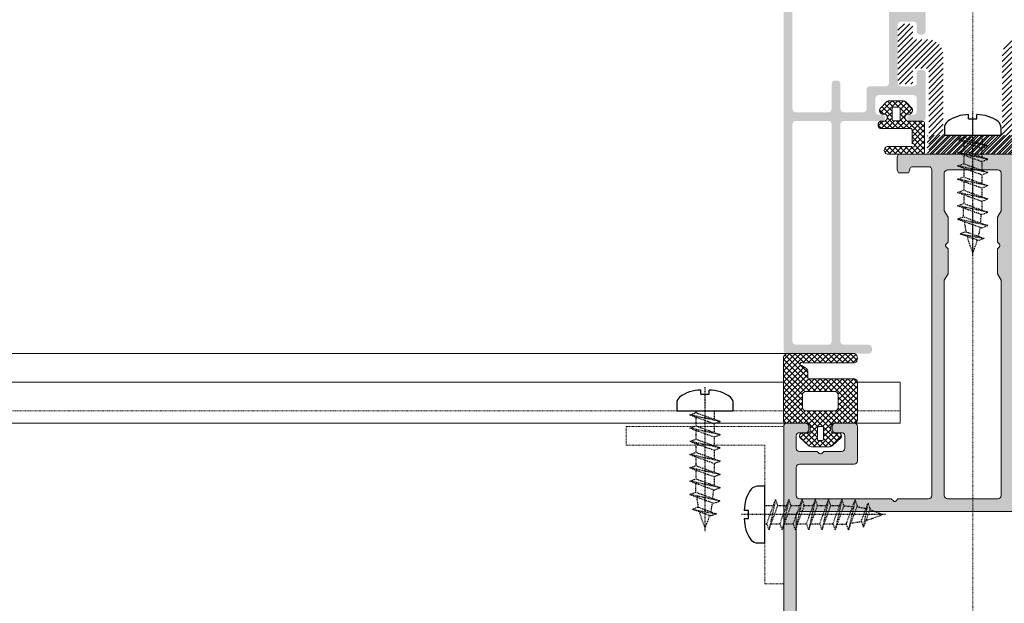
# Model space of a CAD drawing. Header units: millimetres. Extents: x -226731 to 126254, y -16359 to 60195.
# Tile 82 of 256: x -161773 to -161617, y 20845 to 20938. Entities that reach past the tile are written whole.
import ezdxf

# ---------------------------------------------------------------- set-up
doc = ezdxf.new("R2010")
doc.units = ezdxf.units.MM
doc.header["$LTSCALE"] = 0.1
doc.header["$MEASUREMENT"] = 0
doc.linetypes.add('CENTER', pattern=[2, 1.25, -0.25, 0.25, -0.25])
doc.linetypes.add('HIDDEN', pattern=[0.375, 0.25, -0.125])
for name, color, linetype, lineweight in [('01. Aluminium (Main Structure)', 6, 'Continuous', 5), ('0_CCE_ FF_SIDE WALL SPRINKLER', 6, 'Continuous', 0), ('2_Centerline', 1, 'CENTER', 15), ('3_Hatch', 8, 'Continuous', 0), ('SPRINKLER COVERAGE AREA', 1, 'Continuous', 9)]:
    doc.layers.add(name, color=color, linetype=linetype, lineweight=lineweight)
for name, color, linetype in [('CENTER LINE', 8, 'CENTER'), ('FIRE FIGHTING SERVICES', 5, 'Continuous'), ('HARDWARES', 7, 'Continuous')]:
    doc.layers.add(name, color=color, linetype=linetype)

# ---------------------------------------------------------------- blocks, each defined once
blk = doc.blocks.new('*U428')
at = {"layer": '3_Hatch'}
h = blk.add_hatch(color=8, dxfattribs=at)
h.dxf.hatch_style = 1
h.paths.add_polyline_path([(-4.22, 77.48), (-3.91, 77.79), (-3.91, 81.75), (-4.5, 82.78), (-4.5, 116.97), (-4.46, 117.16), (-4.35, 117.32), (-4.21, 117.43), (-4, 117.47), (4, 117.47), (4.19, 117.43), (4.35, 117.32), (4.46, 117.16), (4.52, 116.97), (4.52, 82.78), (3.89, 81.75), (3.89, 77.79), (4.21, 77.48), (4.3, 77.33), (4.3, 77.18), (4.21, 77.04), (3.89, 76.74), (3.89, 72.78), (4.52, 71.75), (4.52, 65.75), (4.46, 65.57), (4.35, 65.41), (4.19, 65.3), (4, 65.26), (-4, 65.26), (-4.21, 65.3), (-4.35, 65.41), (-4.46, 65.57), (-4.5, 65.75), (-4.5, 71.75), (-3.91, 72.78), (-3.91, 76.74), (-4.22, 77.04), (-4.28, 77.18), (-4.28, 77.33)], flags=16)
h.paths.add_polyline_path([(10.04, 65.44), (9.98, 65.26), (9.97, 65.08), (9.86, 64.91), (9.69, 64.8), (9.51, 64.77), (7, 64.77), (6.82, 64.8), (6.64, 64.91), (6.53, 65.08), (6.51, 65.26), (6.51, 116.97), (6.53, 117.16), (6.64, 117.32), (6.82, 117.43), (7, 117.47), (11.89, 117.47), (12.18, 117.78), (12.33, 117.87), (12.47, 117.87), (12.6, 117.78), (12.93, 117.47), (27.5, 117.47), (27.69, 117.43), (27.87, 117.32), (27.96, 117.16), (28, 116.97), (28, 112.48), (27.96, 112.27), (27.87, 112.11), (27.69, 112), (27.5, 111.96), (18.82, 111.96), (18.62, 111.93), (18.45, 111.82), (18.34, 111.65), (18.3, 111.45), (18.3, 105.98), (18.34, 105.78), (18.45, 105.6), (18.62, 105.51), (18.82, 105.47), (21.8, 105.47), (22, 105.51), (22.16, 105.6), (22.27, 105.78), (22.29, 105.98), (22.29, 106.46), (22.27, 106.66), (22.16, 106.81), (22, 106.92), (21.8, 106.97), (20.81, 106.97), (20.61, 107.01), (20.46, 107.12), (20.35, 107.26), (20.3, 107.47), (20.3, 109.46), (20.35, 109.66), (20.46, 109.81), (20.61, 109.92), (20.81, 109.97), (23.64, 109.97), (23.94, 110.28), (24.08, 110.35), (24.23, 110.35), (24.36, 110.28), (24.69, 109.97), (27.5, 109.97), (27.69, 109.92), (27.87, 109.81), (27.96, 109.66), (28, 109.46), (28, 107.47), (27.96, 107.26), (27.87, 107.12), (27.69, 107.01), (27.5, 106.97), (26.52, 106.97), (26.31, 106.92), (26.17, 106.81), (26.06, 106.66), (26, 106.46), (26, 105.98), (26.06, 105.78), (26.17, 105.6), (26.31, 105.51), (26.52, 105.47), (29.51, 105.47), (29.7, 105.51), (29.86, 105.6), (29.97, 105.78), (29.99, 105.98), (29.97, 200.47), (29.86, 200.65), (29.78, 200.7), (29.7, 200.76), (29.61, 200.77), (29.51, 200.78), (-29.51, 200.78), (-29.71, 200.76), (-29.86, 200.65), (-29.97, 200.47), (-30.01, 200.3), (-30.01, 105.98), (-29.97, 105.78), (-29.86, 105.6), (-29.71, 105.51), (-29.51, 105.47), (-26.5, 105.47), (-26.31, 105.51), (-26.15, 105.6), (-26.04, 105.78), (-26, 105.98), (-26, 106.46), (-26.04, 106.66), (-26.15, 106.81), (-26.31, 106.92), (-26.5, 106.97), (-27.52, 106.97), (-27.69, 107.01), (-27.87, 107.12), (-27.98, 107.26), (-28.01, 107.47), (-28.01, 109.46), (-27.98, 109.66), (-27.87, 109.81), (-27.69, 109.92), (-27.52, 109.97), (-24.69, 109.97), (-24.37, 110.28), (-24.25, 110.35), (-24.06, 110.35), (-23.94, 110.28), (-23.63, 109.97), (-20.81, 109.97), (-20.61, 109.92), (-20.44, 109.81), (-20.33, 109.66), (-20.3, 109.46), (-20.3, 107.47), (-20.33, 107.26), (-20.44, 107.12), (-20.61, 107.01), (-20.81, 106.97), (-21.82, 106.97), (-22.02, 106.92), (-22.16, 106.81), (-22.27, 106.66), (-22.31, 106.46), (-22.31, 105.98), (-22.27, 105.78), (-22.16, 105.6), (-22.02, 105.51), (-21.82, 105.47), (-18.8, 105.47), (-18.61, 105.51), (-18.45, 105.6), (-18.34, 105.78), (-18.3, 105.98), (-18.3, 111.45), (-18.34, 111.65), (-18.45, 111.82), (-18.61, 111.93), (-18.8, 111.96), (-27.52, 111.96), (-27.69, 112), (-27.87, 112.11), (-27.98, 112.27), (-28.01, 112.48), (-28.01, 116.97), (-27.98, 117.16), (-27.87, 117.32), (-27.69, 117.43), (-27.52, 117.47), (-12.93, 117.47), (-12.62, 117.78), (-12.49, 117.87), (-12.34, 117.87), (-12.18, 117.78), (-11.87, 117.47), (-7, 117.47), (-6.8, 117.43), (-6.66, 117.32), (-6.55, 117.16), (-6.51, 116.97), (-6.51, 65.26), (-6.55, 65.08), (-6.66, 64.91), (-6.8, 64.8), (-7, 64.77), (-9.51, 64.77), (-9.71, 64.8), (-9.86, 64.91), (-9.97, 65.08), (-10, 65.26), (-10.04, 65.44), (-10.15, 65.63), (-10.31, 65.74), (-10.5, 65.75), (-11.5, 65.75), (-11.7, 65.74), (-11.85, 65.63), (-11.96, 65.44), (-12.01, 65.26), (-12.01, 63.25), (-11.96, 63.07), (-11.85, 62.9), (-11.7, 62.79), (-11.5, 62.77), (-0.53, 62.77), (-0.2, 63.07), (-0.07, 63.14), (0.07, 63.14), (0.22, 63.07), (0.51, 62.77), (11.5, 62.77), (11.69, 62.79), (11.85, 62.9), (11.96, 63.07), (12.01, 63.25), (12.01, 65.26), (11.96, 65.44), (11.85, 65.63), (11.69, 65.74), (11.5, 65.75), (10.5, 65.75), (10.3, 65.74), (10.15, 65.63)])
h.paths.add_polyline_path([(28, 197.28), (27.96, 197.47), (27.87, 197.65), (27.69, 197.76), (27.5, 197.8), (-27.52, 197.8), (-27.69, 197.76), (-27.87, 197.65), (-27.98, 197.47), (-28.01, 197.28), (-28.01, 119.97), (-27.98, 119.77), (-27.87, 119.63), (-27.69, 119.52), (-27.52, 119.46), (27.5, 119.46), (27.69, 119.52), (27.87, 119.63), (27.96, 119.77), (28, 119.97)], flags=16)
h = blk.add_hatch(color=8, dxfattribs=at)
h.dxf.hatch_style = 1
h.paths.add_polyline_path([(28.61, 92.53), (28.61, 57.99), (28.57, 57.83), (28.46, 57.65), (28.28, 57.54), (28.1, 57.52), (22.9, 57.52), (22.7, 57.54), (22.54, 57.65), (22.44, 57.83), (22.41, 57.99), (22.41, 92.53), (22.44, 92.71), (22.54, 92.87), (22.7, 92.98), (22.9, 93.02), (28.1, 93.02), (28.28, 92.98), (28.46, 92.87), (28.57, 92.71)], flags=16)
h.paths.add_polyline_path([(22.41, 37.89), (22.35, 38.09), (22.24, 38.26), (22.1, 38.37), (21.9, 38.4), (21.49, 38.4), (21.31, 38.37), (21.15, 38.26), (21.04, 38.09), (21, 37.89), (21, 33.9), (20.95, 33.7), (20.84, 33.54), (20.69, 33.43), (20.49, 33.41), (13.79, 33.41), (13.61, 33.43), (13.45, 33.54), (13.34, 33.7), (13.3, 33.9), (13.3, 51.5), (13.34, 51.7), (13.45, 51.85), (13.61, 51.96), (13.79, 52.01), (16.35, 52.01), (16.54, 52.05), (16.7, 52.16), (16.81, 52.32), (16.85, 52.5), (16.85, 55.6), (16.87, 55.8), (16.98, 55.96), (17.16, 56.07), (17.36, 56.11), (20.49, 56.11), (20.69, 56.07), (20.84, 55.96), (20.95, 55.8), (21, 55.6), (21, 51.61), (21.04, 51.41), (21.15, 51.26), (21.31, 51.15), (21.49, 51.12), (21.9, 51.12), (22.1, 51.15), (22.24, 51.26), (22.35, 51.41), (22.41, 51.61), (22.41, 55.6), (22.44, 55.8), (22.54, 55.96), (22.7, 56.07), (22.9, 56.11), (28.1, 56.11), (28.28, 56.07), (28.46, 55.96), (28.57, 55.8), (28.61, 55.6), (28.61, 33.9), (28.57, 33.7), (28.46, 33.54), (28.28, 33.43), (28.1, 33.41), (22.9, 33.41), (22.7, 33.43), (22.54, 33.54), (22.44, 33.7), (22.41, 33.9)], flags=16)
h.paths.add_polyline_path([(12.2, 36.54), (11.89, 36.23), (11.89, 33.9), (11.85, 33.7), (11.74, 33.54), (11.58, 33.43), (11.38, 33.41), (9, 33.41), (8.8, 33.43), (8.65, 33.54), (8.54, 33.7), (8.49, 33.9), (8.49, 34.51), (8.45, 34.69), (8.34, 34.85), (8.18, 34.96), (8, 35), (7.79, 34.96), (7.63, 34.85), (7.52, 34.69), (7.48, 34.51), (7.48, 32.49), (7.52, 32.31), (7.63, 32.15), (7.79, 32.04), (8, 32), (28.5, 32), (28.7, 31.95), (28.85, 31.84), (28.96, 31.69), (29.01, 31.49), (29.01, 30.48), (29.05, 30.3), (29.14, 30.13), (29.3, 30.02), (29.51, 30.01), (29.69, 30.02), (29.85, 30.13), (29.96, 30.3), (30, 30.48), (30, 93.92), (29.96, 94.12), (29.85, 94.28), (29.69, 94.39), (29.51, 94.41), (16.5, 94.41), (16.3, 94.39), (16.15, 94.28), (16.04, 94.12), (15.99, 93.92), (15.99, 93.52), (16.04, 93.35), (16.15, 93.17), (16.3, 93.06), (16.5, 93.02), (20.49, 93.02), (20.69, 92.98), (20.84, 92.87), (20.95, 92.71), (21, 92.53), (21, 57.99), (20.95, 57.83), (20.84, 57.65), (20.69, 57.54), (20.49, 57.52), (14.42, 57.52), (14.25, 57.48), (14.16, 57.43), (14.07, 57.37), (14.01, 57.3), (13.96, 57.22), (13.94, 57.13), (13.92, 57.06), (13.92, 56.97), (13.94, 56.88), (13.96, 56.79), (14.01, 56.71), (14.07, 56.64), (14.16, 56.58), (14.25, 56.55), (14.36, 56.51), (14.95, 56.51), (15.15, 56.46), (15.29, 56.35), (15.4, 56.2), (15.44, 56), (15.44, 53.91), (15.4, 53.71), (15.29, 53.55), (15.15, 53.44), (14.95, 53.4), (9.38, 53.4), (9.2, 53.44), (9.04, 53.55), (8.93, 53.71), (8.89, 53.91), (8.89, 56), (8.93, 56.2), (9.04, 56.35), (9.2, 56.46), (9.38, 56.51), (9.92, 56.51), (10.12, 56.55), (10.26, 56.66), (10.37, 56.8), (10.43, 57.01), (10.37, 57.21), (10.26, 57.35), (10.12, 57.46), (9.92, 57.52), (8, 57.52), (7.79, 57.46), (7.63, 57.35), (7.52, 57.21), (7.48, 57.01), (7.48, 49.91), (7.52, 49.71), (7.63, 49.54), (7.79, 49.43), (8, 49.4), (8.38, 49.4), (8.58, 49.43), (8.76, 49.54), (8.84, 49.71), (8.89, 49.91), (8.89, 51.5), (8.93, 51.7), (9.04, 51.85), (9.2, 51.96), (9.38, 52.01), (11.38, 52.01), (11.58, 51.96), (11.74, 51.85), (11.85, 51.7), (11.89, 51.5), (11.89, 42.24), (11.85, 42.06), (11.74, 41.9), (11.58, 41.79), (11.38, 41.73), (9.38, 41.73), (9.2, 41.79), (9.04, 41.9), (8.93, 42.06), (8.89, 42.24), (8.89, 43.3), (8.84, 43.49), (8.76, 43.65), (8.58, 43.76), (8.38, 43.8), (8, 43.8), (7.79, 43.76), (7.63, 43.65), (7.52, 43.49), (7.48, 43.3), (7.48, 38.99), (7.5, 38.86), (7.54, 38.77), (7.59, 38.69), (7.65, 38.64), (7.7, 38.59), (7.78, 38.55), (7.85, 38.51), (7.92, 38.49), (8, 38.49), (8.09, 38.49), (8.16, 38.53), (8.23, 38.57), (8.31, 38.6), (8.36, 38.68), (8.42, 38.75), (8.49, 38.99), (8.49, 39.59), (8.54, 39.79), (8.65, 39.96), (8.8, 40.07), (9, 40.09), (11.38, 40.09), (11.58, 40.07), (11.74, 39.96), (11.85, 39.79), (11.89, 39.59), (11.89, 37.27), (12.2, 36.96), (12.29, 36.83), (12.29, 36.66)])
h = blk.add_hatch(dxfattribs=at)
h.set_pattern_fill('ANSI31', color=8, scale=5)
h.set_pattern_definition([(45, (-26191.7542, -15010.3187), (-0.441941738, 0.441941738), [])])
h.paths.add_polyline_path([(-9.5, 44.17), (-9.48, 44.32), (-9.39, 44.47), (-9.26, 44.54), (-9.11, 44.58), (-7.19, 44.58), (-7.06, 44.58), (-6.81, 44.59), (-6.57, 44.65), (-6.33, 44.72), (-6.11, 44.81), (-5.89, 44.92), (-5.69, 45.07), (-5.51, 45.22), (-5.34, 45.38), (-5.2, 45.58), (-5.05, 45.76), (-4.94, 45.98), (-4.85, 46.2), (-4.78, 46.44), (-4.72, 46.68), (-4.7, 46.94), (-4.69, 47.06), (-4.69, 59.37), (-4.67, 59.54), (-4.58, 59.66), (-4.45, 59.76), (-4.3, 59.77), (6.87, 59.77), (7.02, 59.81), (7.15, 59.9), (7.22, 60.03), (7.26, 60.19), (7.26, 62.39), (7.22, 62.53), (7.15, 62.66), (7.02, 62.75), (6.87, 62.77), (-6.61, 62.77), (-6.75, 62.75), (-6.88, 62.66), (-6.97, 62.53), (-6.99, 62.39), (-6.99, 49.57), (-7.03, 49.42), (-7.1, 49.28), (-7.25, 49.2), (-7.39, 49.17), (-9.11, 49.17), (-9.26, 49.2), (-9.39, 49.28), (-9.48, 49.42), (-9.5, 49.57), (-9.5, 51.29), (-9.51, 51.43), (-9.6, 51.56), (-9.73, 51.65), (-9.9, 51.67), (-11.49, 51.67), (-11.65, 51.65), (-11.78, 51.56), (-11.87, 51.43), (-11.89, 51.29), (-11.89, 42.45), (-11.87, 42.31), (-11.78, 42.2), (-11.65, 42.11), (-11.49, 42.07), (-9.9, 42.07), (-9.73, 42.11), (-9.6, 42.2), (-9.51, 42.31), (-9.5, 42.45)])
h = blk.add_hatch(dxfattribs=at)
h.set_pattern_fill('ANSI31', color=8, scale=5)
h.set_pattern_definition([(45, (-26191.7542, -14950.54475), (-0.441941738, 0.441941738), [])])
h.paths.add_polyline_path([(9.48, 44.32), (9.5, 44.17), (9.5, 42.45), (9.51, 42.31), (9.6, 42.2), (9.73, 42.11), (9.9, 42.07), (11.49, 42.07), (11.65, 42.11), (11.78, 42.2), (11.87, 42.31), (11.89, 42.45), (11.89, 51.29), (11.87, 51.43), (11.78, 51.56), (11.65, 51.65), (11.49, 51.67), (9.9, 51.67), (9.73, 51.65), (9.6, 51.56), (9.51, 51.43), (9.5, 51.29), (9.5, 49.57), (9.48, 49.42), (9.39, 49.28), (9.26, 49.2), (9.11, 49.17), (7.39, 49.17), (7.25, 49.2), (7.1, 49.28), (7.03, 49.42), (6.99, 49.57), (6.99, 62.39), (6.97, 62.53), (6.88, 62.66), (6.75, 62.75), (6.61, 62.77), (-6.87, 62.77), (-7.02, 62.75), (-7.15, 62.66), (-7.22, 62.53), (-7.26, 62.39), (-7.26, 60.19), (-7.22, 60.03), (-7.15, 59.9), (-7.02, 59.81), (-6.87, 59.77), (4.3, 59.77), (4.45, 59.76), (4.58, 59.66), (4.67, 59.54), (4.69, 59.37), (4.69, 47.06), (4.7, 46.94), (4.72, 46.68), (4.78, 46.44), (4.85, 46.2), (4.94, 45.98), (5.05, 45.76), (5.2, 45.58), (5.34, 45.38), (5.51, 45.22), (5.69, 45.07), (5.89, 44.92), (6.11, 44.81), (6.33, 44.72), (6.57, 44.65), (6.81, 44.59), (7.06, 44.58), (7.19, 44.58), (9.11, 44.58), (9.26, 44.54), (9.39, 44.47)])
at = {"layer": '01. Aluminium (Main Structure)', "color": 8, "linetype": 'ByBlock'}
for p, q in [((29.99, 200.3), (29.99, 105.98)), ((28, 197.28), (28, 119.97)), ((27.5, 119.46), (-27.52, 119.46)), ((27.69, 119.52), (27.5, 119.46)), ((27.87, 119.63), (27.69, 119.52)), ((27.96, 119.77), (27.87, 119.63)), ((28, 119.97), (27.96, 119.77)), ((-4.46, 117.16), (-4.35, 117.32)), ((-4.35, 117.32), (-4.21, 117.43)), ((-4.21, 117.43), (-4, 117.47)), ((-4, 117.47), (4, 117.47)), ((4, 117.47), (4.19, 117.43)), ((4.19, 117.43), (4.35, 117.32)), ((4.35, 117.32), (4.46, 117.16)), ((6.53, 117.16), (6.64, 117.32)), ((6.64, 117.32), (6.82, 117.43)), ((6.82, 117.43), (7, 117.47)), ((7, 117.47), (11.89, 117.47)), ((11.89, 117.47), (12.18, 117.78)), ((12.18, 117.78), (12.33, 117.87)), ((12.33, 117.87), (12.47, 117.87)), ((12.47, 117.87), (12.6, 117.78)), ((12.6, 117.78), (12.93, 117.47)), ((12.93, 117.47), (27.5, 117.47)), ((27.5, 117.47), (27.69, 117.43)), ((27.69, 117.43), (27.87, 117.32)), ((27.87, 117.32), (27.96, 117.16)), ((-4.5, 116.97), (-4.46, 117.16)), ((-4.5, 82.78), (-4.5, 116.97)), ((4.46, 117.16), (4.52, 116.97)), ((4.52, 116.97), (4.52, 82.78)), ((6.51, 116.97), (6.53, 117.16)), ((6.51, 65.26), (6.51, 116.97)), ((27.96, 117.16), (28, 116.97)), ((28, 116.97), (28, 112.48)), ((18.3, 111.45), (18.34, 111.65)), ((18.3, 111.45), (18.3, 105.98)), ((18.34, 111.65), (18.45, 111.82)), ((18.45, 111.82), (18.62, 111.93)), ((18.62, 111.93), (18.82, 111.96)), ((27.5, 111.96), (18.82, 111.96)), ((27.69, 112), (27.5, 111.96)), ((27.87, 112.11), (27.69, 112)), ((27.96, 112.27), (27.87, 112.11)), ((28, 112.48), (27.96, 112.27)), ((20.3, 109.46), (20.35, 109.66)), ((20.3, 107.47), (20.3, 109.46)), ((20.35, 109.66), (20.46, 109.81)), ((20.46, 109.81), (20.61, 109.92)), ((20.61, 109.92), (20.81, 109.97)), ((20.81, 109.97), (23.64, 109.97)), ((23.64, 109.97), (23.94, 110.28)), ((23.94, 110.28), (24.08, 110.35)), ((24.08, 110.35), (24.23, 110.35)), ((24.23, 110.35), (24.36, 110.28)), ((24.36, 110.28), (24.69, 109.97)), ((24.69, 109.97), (27.5, 109.97)), ((27.5, 109.97), (27.69, 109.92)), ((27.69, 109.92), (27.87, 109.81)), ((27.87, 109.81), (27.96, 109.66)), ((27.96, 109.66), (28, 109.46)), ((28, 109.46), (28, 107.47)), ((20.35, 107.26), (20.3, 107.47)), ((20.46, 107.12), (20.35, 107.26)), ((20.61, 107.01), (20.46, 107.12)), ((20.81, 106.97), (20.61, 107.01)), ((21.8, 106.97), (20.81, 106.97)), ((21.8, 106.97), (22, 106.92)), ((22, 106.92), (22.16, 106.81)), ((22.16, 106.81), (22.27, 106.66)), ((22.27, 106.66), (22.29, 106.46)), ((22.29, 106.46), (22.29, 105.98)), ((26, 106.46), (26.06, 106.66)), ((26, 106.46), (26, 105.98)), ((26.06, 106.66), (26.17, 106.81)), ((26.17, 106.81), (26.31, 106.92)), ((26.31, 106.92), (26.52, 106.97)), ((27.5, 106.97), (26.52, 106.97)), ((27.69, 107.01), (27.5, 106.97)), ((27.87, 107.12), (27.69, 107.01)), ((27.96, 107.26), (27.87, 107.12)), ((28, 107.47), (27.96, 107.26)), ((18.34, 105.78), (18.3, 105.98)), ((18.45, 105.6), (18.34, 105.78)), ((18.62, 105.51), (18.45, 105.6)), ((18.82, 105.47), (18.62, 105.51)), ((18.82, 105.47), (21.8, 105.47)), ((22, 105.51), (21.8, 105.47)), ((22.16, 105.6), (22, 105.51)), ((22.27, 105.78), (22.16, 105.6)), ((22.29, 105.98), (22.27, 105.78)), ((26.06, 105.78), (26, 105.98)), ((26.17, 105.6), (26.06, 105.78)), ((26.31, 105.51), (26.17, 105.6)), ((26.52, 105.47), (26.31, 105.51)), ((26.52, 105.47), (29.51, 105.47)), ((29.7, 105.51), (29.51, 105.47)), ((29.86, 105.6), (29.7, 105.51)), ((29.97, 105.78), (29.86, 105.6)), ((29.99, 105.98), (29.97, 105.78)), ((-3.91, 81.75), (-4.5, 82.78)), ((-3.91, 77.79), (-3.91, 81.75)), ((4.52, 82.78), (3.89, 81.75)), ((3.89, 81.75), (3.89, 77.79)), ((-4.28, 77.33), (-4.22, 77.48)), ((-4.28, 77.18), (-4.28, 77.33)), ((-4.22, 77.04), (-4.28, 77.18)), ((-4.22, 77.48), (-3.91, 77.79)), ((-3.91, 76.74), (-4.22, 77.04)), ((-3.91, 72.78), (-3.91, 76.74)), ((3.89, 77.79), (4.21, 77.48)), ((4.21, 77.04), (3.89, 76.74)), ((3.89, 76.74), (3.89, 72.78)), ((4.21, 77.48), (4.3, 77.33)), ((4.3, 77.18), (4.21, 77.04)), ((4.3, 77.33), (4.3, 77.18)), ((-4.5, 71.75), (-3.91, 72.78)), ((3.89, 72.78), (4.52, 71.75)), ((-4.5, 65.75), (-4.5, 71.75)), ((4.52, 71.75), (4.52, 65.75)), ((-4.46, 65.57), (-4.5, 65.75)), ((4.52, 65.75), (4.46, 65.57)), ((10.04, 65.44), (10.15, 65.63)), ((10.15, 65.63), (10.3, 65.74)), ((10.3, 65.74), (10.5, 65.75)), ((10.5, 65.75), (11.5, 65.75)), ((11.5, 65.75), (11.69, 65.74)), ((11.69, 65.74), (11.85, 65.63)), ((11.85, 65.63), (11.96, 65.44)), ((-4.35, 65.41), (-4.46, 65.57)), ((-4.21, 65.3), (-4.35, 65.41)), ((-4, 65.26), (-4.21, 65.3)), ((4, 65.26), (-4, 65.26)), ((4.19, 65.3), (4, 65.26)), ((4.35, 65.41), (4.19, 65.3)), ((4.46, 65.57), (4.35, 65.41)), ((6.53, 65.08), (6.51, 65.26)), ((6.64, 64.91), (6.53, 65.08)), ((6.82, 64.8), (6.64, 64.91)), ((7, 64.77), (6.82, 64.8)), ((9.51, 64.77), (7, 64.77)), ((9.69, 64.8), (9.51, 64.77)), ((9.86, 64.91), (9.69, 64.8)), ((9.97, 65.08), (9.86, 64.91)), ((9.98, 65.26), (9.97, 65.08)), ((9.98, 65.26), (10.04, 65.44)), ((11.96, 65.44), (12.01, 65.26)), ((12.01, 65.26), (12.01, 63.25)), ((-11.5, 62.77), (-0.53, 62.77)), ((-0.53, 62.77), (-0.2, 63.07)), ((-0.2, 63.07), (-0.07, 63.14)), ((-0.07, 63.14), (0.07, 63.14)), ((0.07, 63.14), (0.22, 63.07)), ((0.22, 63.07), (0.51, 62.77)), ((0.51, 62.77), (11.5, 62.77)), ((11.69, 62.79), (11.5, 62.77)), ((11.85, 62.9), (11.69, 62.79)), ((11.96, 63.07), (11.85, 62.9)), ((12.01, 63.25), (11.96, 63.07))]:
    blk.add_line(p, q, dxfattribs=at)
at = {"layer": '2_Centerline', "color": 8, "ltscale": 0.25}
blk.add_line((0, 230.78), (0, 0), dxfattribs=at)
at = {"layer": '3_Hatch', "color": 8, "linetype": 'HIDDEN', "ltscale": 5}
for p, q in [((29.99, 130.97), (32.99, 130.97)), ((29.99, 105.97), (29.99, 130.97)), ((32.99, 108.97), (32.99, 130.97)), ((54.99, 108.97), (32.99, 108.97)), ((54.99, 105.97), (54.99, 108.97)), ((54.99, 105.97), (29.99, 105.97)), ((11.51, 103.48), (18.29, 103.48)), ((21.74, 103.48), (26.63, 103.48))]:
    blk.add_line(p, q, dxfattribs=at)
at = {"layer": '3_Hatch', "color": 8, "linetype": 'Continuous'}
for p, q in [((20.83, 107.43), (22.59, 109.19)), ((21.85, 107.02), (21, 107.88)), ((21.28, 106.99), (23.49, 109.2)), ((26.26, 103.49), (21.46, 108.3)), ((23.66, 106.98), (21.92, 108.72)), ((22.18, 107.01), (24.37, 109.2)), ((22.2, 103.49), (26.93, 108.23)), ((23.66, 107.87), (22.4, 109.13)), ((24.21, 108.2), (23.2, 109.2)), ((26.27, 107.02), (24.09, 109.2)), ((24.25, 108.2), (25.26, 109.2)), ((24.66, 107.72), (26.01, 109.07)), ((24.66, 106.84), (26.47, 108.65)), ((27.15, 107.03), (24.97, 109.2)), ((27.49, 107.57), (25.95, 109.11)), ((18.29, 101.35), (23.66, 106.72)), ((22.5, 106.44), (23.66, 107.6)), ((25.38, 103.49), (22.5, 106.38)), ((25.8, 106.61), (24.66, 107.75)), ((30.03, 101.5), (24.66, 106.87)), ((26.61, 107.02), (27.39, 107.8)), ((18.29, 100.47), (23.83, 106.01)), ((18.29, 104.89), (18.87, 105.47)), ((18.29, 104), (19.76, 105.47)), ((18.29, 103.12), (20.64, 105.47)), ((18.29, 102.23), (21.52, 105.47)), ((21.35, 102.22), (18.35, 105.22)), ((21.36, 103.1), (18.98, 105.47)), ((21.84, 103.49), (19.86, 105.47)), ((22.73, 103.49), (20.75, 105.47)), ((23.61, 103.49), (21.63, 105.47)), ((24.5, 103.49), (22.36, 105.63)), ((23.08, 103.49), (25.82, 106.23)), ((23.96, 103.49), (26.03, 105.56)), ((30.03, 100.61), (24.59, 106.05)), ((24.85, 103.49), (26.83, 105.47)), ((25.73, 103.49), (27.71, 105.47)), ((26.61, 103.49), (28.59, 105.47)), ((30.03, 102.38), (26.94, 105.47)), ((27.02, 103.02), (29.48, 105.47)), ((27.03, 102.14), (30.03, 105.14)), ((30.03, 103.27), (27.82, 105.47)), ((30.03, 104.15), (28.7, 105.47)), ((30.03, 105.03), (29.59, 105.47)), ((21.35, 101.34), (18.29, 104.4)), ((23.36, 98.45), (18.29, 103.52)), ((25.1, 98.45), (30.03, 103.37)), ((27.03, 101.25), (30.03, 104.25)), ((18.29, 99.58), (21.35, 102.64)), ((22.47, 98.45), (18.29, 102.63)), ((21.59, 98.45), (18.29, 101.75)), ((18.33, 98.74), (21.35, 101.76)), ((25.99, 98.44), (30.03, 102.48)), ((26.17, 97.74), (30.03, 101.6)), ((30.03, 99.73), (27.03, 102.73)), ((30.03, 98.85), (27.03, 101.85)), ((20.7, 98.45), (18.29, 100.86)), ((18.92, 98.45), (21.35, 100.88)), ((19.8, 98.45), (21.79, 100.44)), ((20.68, 98.45), (22.67, 100.44)), ((21.57, 98.45), (23.56, 100.44)), ((24.24, 98.45), (22.25, 100.44)), ((22.45, 98.45), (24.44, 100.44)), ((25.12, 98.45), (23.13, 100.44)), ((23.34, 98.45), (25.33, 100.44)), ((26.01, 98.44), (24.02, 100.44)), ((24.22, 98.45), (26.21, 100.44)), ((30.03, 95.31), (24.9, 100.44)), ((30.03, 96.2), (25.79, 100.44)), ((26.26, 96.95), (30.03, 100.72)), ((30.03, 97.08), (26.65, 100.45)), ((30.03, 97.96), (27.03, 100.96)), ((19.82, 98.45), (18.29, 99.98)), ((18.94, 98.45), (18.29, 99.1)), ((26.77, 96.58), (30.03, 99.83)), ((27.34, 96.26), (30.03, 98.95)), ((29.83, 94.62), (26.17, 98.29)), ((27.26, 96.31), (26.17, 97.4)), ((26.37, 94.41), (30.03, 98.06)), ((27.26, 94.41), (30.03, 97.18)), ((18.29, 95.16), (19.03, 95.91)), ((19.43, 94.41), (18.35, 95.49)), ((18.55, 94.55), (19.92, 95.91)), ((20.32, 94.41), (18.82, 95.91)), ((19.3, 94.41), (20.8, 95.91)), ((21.2, 94.41), (19.7, 95.91)), ((20.19, 94.41), (21.69, 95.91)), ((22.09, 94.41), (20.59, 95.91)), ((21.07, 94.41), (22.57, 95.91)), ((22.97, 94.41), (21.47, 95.91)), ((21.95, 94.41), (23.45, 95.91)), ((23.85, 94.41), (22.35, 95.91)), ((22.84, 94.41), (24.34, 95.91)), ((24.74, 94.41), (23.24, 95.91)), ((23.72, 94.41), (25.22, 95.91)), ((25.62, 94.41), (24.12, 95.91)), ((24.61, 94.41), (26.11, 95.91)), ((26.51, 94.41), (25.01, 95.91)), ((25.49, 94.41), (26.98, 95.91)), ((27.39, 94.41), (25.89, 95.91)), ((28.27, 94.41), (26.77, 95.91)), ((29.16, 94.41), (27.4, 96.17)), ((28.14, 94.41), (30.03, 96.3)), ((29.02, 94.41), (30.03, 95.41)), ((7.64, 61.53), (8.88, 62.77)), ((7.64, 60.65), (9.76, 62.77)), ((7.67, 62.45), (7.96, 62.74)), ((9.24, 61.3), (7.85, 62.68)), ((9.85, 61.57), (8.65, 62.77)), ((10.73, 61.57), (9.53, 62.77)), ((9.55, 61.68), (10.64, 62.77)), ((10.33, 61.57), (11.53, 62.77)), ((11.61, 61.57), (10.41, 62.77)), ((11.21, 61.57), (12.41, 62.77)), ((12.5, 61.57), (11.3, 62.77)), ((12.1, 61.57), (13.3, 62.77)), ((13.38, 61.57), (12.18, 62.77)), ((12.98, 61.57), (13.94, 62.53)), ((13.97, 61.87), (13.07, 62.77)), ((9.64, 60.01), (7.64, 62.01)), ((7.64, 59.77), (9.23, 61.35)), ((9.64, 59.13), (7.64, 61.13)), ((9.64, 60.9), (9.41, 61.12)), ((7.64, 58.88), (9.64, 60.88)), ((10.37, 57.52), (7.64, 60.25)), ((7.64, 58), (9.64, 60)), ((9.48, 57.52), (7.64, 59.36)), ((8.6, 57.52), (7.64, 58.48)), ((8.04, 57.52), (9.64, 59.12)), ((8.92, 57.52), (10.12, 58.72)), ((9.61, 55.55), (12.78, 58.72)), ((9.81, 57.52), (11.01, 58.72)), ((11.51, 57.26), (10.05, 58.72)), ((10.56, 57.39), (11.89, 58.72)), ((12.17, 57.48), (10.94, 58.72)), ((13.55, 56.98), (11.82, 58.72)), ((12.42, 57.48), (13.66, 58.72)), ((13.92, 57.5), (12.7, 58.72)), ((12.81, 56.99), (14.54, 58.72)), ((14.73, 57.58), (13.59, 58.72)), ((14.23, 57.52), (14.99, 58.28)), ((15.01, 58.17), (14.47, 58.72)), ((11.83, 54.29), (9.8, 56.32)), ((10.04, 55.09), (11.51, 56.57)), ((11.51, 55.49), (10.52, 56.48)), ((11.51, 56.37), (10.72, 57.16)), ((11.88, 54.29), (14.01, 56.42)), ((12.81, 56.1), (13.56, 56.85)), ((14.42, 55.23), (12.81, 56.84)), ((14.79, 55.75), (14.12, 56.42)), ((10.91, 54.32), (9.55, 55.68)), ((10.47, 54.64), (11.51, 55.69)), ((11.01, 54.3), (12, 55.29)), ((12.71, 54.29), (11.71, 55.29)), ((13.53, 54.36), (12.6, 55.29)), ((12.77, 54.29), (14.66, 56.18)), ((13.99, 54.78), (12.81, 55.96))]:
    blk.add_line(p, q, dxfattribs=at)
at = {"layer": '3_Hatch', "color": 8}
for p, q in [((20.86, 107.75), (22.29, 109.07)), ((22.74, 109.2), (25.57, 109.2)), ((23.66, 108), (23.66, 106.2)), ((24.46, 108.2), (23.86, 108.2)), ((24.66, 106.2), (24.66, 108)), ((26.02, 109.07), (27.45, 107.75)), ((22.07, 107.02), (21.57, 107.02)), ((22.5, 105.95), (22.5, 106.5)), ((25.82, 106.5), (25.82, 105.95)), ((26.74, 107.02), (26.24, 107.02)), ((11.51, 105.47), (19.87, 105.47)), ((11.51, 105.47), (11.51, 98.97)), ((18.29, 98.95), (18.29, 104.97)), ((18.79, 105.47), (22.09, 105.47)), ((23.86, 106), (24.46, 106)), ((26.22, 105.47), (29.79, 105.47)), ((28.4, 105.47), (100, 105.47)), ((30.03, 105.22), (30.03, 94.94)), ((26.53, 103.49), (21.85, 103.49)), ((21.35, 102.99), (21.35, 100.94)), ((27.03, 100.94), (27.03, 102.99)), ((21.85, 100.44), (26.53, 100.44)), ((11.51, 98.97), (18.29, 98.97)), ((25.97, 98.45), (18.79, 98.45)), ((30.03, 98.97), (100, 98.97)), ((26.17, 97.23), (26.17, 98.25)), ((18.75, 95.91), (26.98, 95.91)), ((27.17, 96.32), (26.4, 96.81)), ((29.46, 94.41), (18.75, 94.41)), ((29.51, 94.41), (100, 94.41)), ((8.14, 62.77), (13.59, 62.77)), ((7.64, 57.8), (7.64, 62.27)), ((9.64, 61), (9.64, 58.87)), ((13.59, 61.57), (9.73, 61.57)), ((9.75, 58.72), (14.62, 58.72)), ((10.37, 57.52), (8.02, 57.52)), ((9.97, 56.42), (10.35, 56.42)), ((11.51, 57.28), (11.51, 55.49)), ((12.61, 57.48), (11.71, 57.48)), ((12.81, 55.49), (12.81, 57.28)), ((14.62, 57.52), (13.95, 57.52)), ((13.98, 56.42), (14.36, 56.42)), ((10.57, 54.52), (9.62, 55.54)), ((11.71, 55.29), (12.61, 55.29)), ((14.7, 55.54), (13.66, 54.43)), ((13.21, 54.29), (11.14, 54.29))]:
    blk.add_line(p, q, dxfattribs=at)
at = {"layer": '3_Hatch', "color": 8, "linetype": 'HIDDEN'}
blk.add_line((30.03, 103.48), (100, 103.48), dxfattribs=at)
at = {"layer": '3_Hatch', "color": 8}
for centre, radius, start, end in [((22.74, 108.4), 0.8, 90.0001, 124.0993), ((23.86, 108), 0.2, 90, 180), ((24.46, 108), 0.2, 360, 90), ((25.57, 108.4), 0.8, 55.9007, 90), ((21.37, 107.54), 0.553, 157.0553, 290.8747), ((22.1, 106.61), 0.411, 345.1294, 93.8472), ((26.21, 106.61), 0.41, 85.8157, 195.2748), ((26.94, 107.54), 0.553, 249.1254, 22.9447), ((18.79, 104.97), 0.5, 90.0022, 180), ((21.96, 105.99), 0.533, 284.2078, 355.4538), ((23.86, 106.2), 0.2, 180, 270), ((24.46, 106.2), 0.2, 270, 0), ((26.35, 105.99), 0.533, 184.5462, 255.7922), ((29.78, 105.22), 0.25, 0, 86.9111), ((21.85, 102.99), 0.5, 90, 180), ((26.53, 102.99), 0.5, 0, 90), ((21.85, 100.94), 0.5, 180, 270), ((26.53, 100.94), 0.5, 270, 0), ((18.79, 98.95), 0.5, 180, 270), ((25.97, 98.25), 0.2, 0.0142, 90), ((26.67, 97.23), 0.5, 180, 237.697), ((19.13, 95.16), 0.841, 116.8773, 243.1351), ((27.17, 96.07), 0.25, 220.6722, 90), ((29.26, 95.19), 0.8, 283.859, 342.2293), ((8.14, 62.27), 0.5, 90, 180), ((13.43, 62.17), 0.621, 284.9636, 75.0517), ((9.51, 61.39), 0.287, 38.635, 288.09), ((9.44, 61), 0.2, 0, 37.0365), ((9.84, 58.9), 0.2, 187.0702, 243.974), ((14.37, 58.12), 0.65, 292.6094, 67.3906), ((8.01, 57.91), 0.389, 195.6548, 270.5388), ((10.23, 55.76), 0.703, 111.438, 167.6363), ((10.25, 56.93), 0.527, 280.8396, 6.0555), ((10.08, 56.88), 0.703, 9.1535, 65.3518), ((11.71, 57.28), 0.2, 90.0049, 180), ((12.61, 57.28), 0.2, 0.005, 90), ((14.25, 56.88), 0.703, 114.6482, 170.8465), ((14.08, 56.93), 0.527, 173.9445, 259.1604), ((14.1, 55.76), 0.703, 12.3637, 68.562), ((10.06, 55.83), 0.524, 170.5977, 213.7552), ((11.71, 55.49), 0.2, 180.0048, 270), ((12.61, 55.49), 0.2, 270.0051, 0), ((14.27, 55.83), 0.524, 326.2448, 9.4023), ((11.13, 55.06), 0.769, 224.2645, 270.9894), ((13.21, 55.09), 0.8, 270.0013, 304.0993)]:
    blk.add_arc(centre, radius, start, end, dxfattribs=at)
at = {"layer": 'CENTER LINE', "color": 8, "linetype": 'CENTER'}
for p, q in [((42.49, 122.61), (42.49, 99.71)), ((13.86, 119.97), (36.76, 119.97)), ((0, 78.9), (0, 56))]:
    blk.add_line(p, q, dxfattribs=at)
at = {"layer": 'HARDWARES', "color": 8}
for p, q in [((32.99, 124.46), (32.99, 115.48)), ((33.81, 124.46), (32.99, 124.46)), ((46.98, 103.48), (38, 103.48)), ((46.98, 102.66), (46.98, 103.48)), ((4.49, 59.77), (-4.49, 59.77)), ((4.49, 58.96), (4.49, 59.77))]:
    blk.add_line(p, q, dxfattribs=at)
at = {"layer": 'HARDWARES', "color": 8, "linetype": 'Continuous'}
for p, q in [((32.99, 124.46), (32.99, 115.48)), ((34.14, 124.46), (32.99, 124.46)), ((35.6, 120.63), (36.26, 120.63)), ((35.6, 120.63), (35.6, 119.31)), ((35.6, 119.31), (36.26, 119.31)), ((32.99, 115.48), (34.14, 115.48)), ((38, 103.48), (38, 102.33)), ((46.98, 103.48), (38, 103.48)), ((46.98, 102.33), (46.98, 103.48)), ((43.15, 100.87), (41.83, 100.87)), ((41.83, 100.87), (41.83, 100.21)), ((43.15, 100.87), (43.15, 100.21)), ((-4.49, 59.77), (-4.49, 58.62)), ((4.49, 59.77), (-4.49, 59.77)), ((4.49, 58.62), (4.49, 59.77)), ((0.66, 57.16), (-0.66, 57.16)), ((-0.66, 57.16), (-0.66, 56.5)), ((0.66, 57.16), (0.66, 56.5))]:
    blk.add_line(p, q, dxfattribs=at)
at = {"layer": 'HARDWARES', "color": 8, "linetype": 'HIDDEN'}
for p, q in [((16.29, 119.07), (17.34, 121.96)), ((17.34, 121.96), (16.62, 118.16)), ((17.68, 121.05), (17.34, 121.96)), ((17.68, 121.05), (16.62, 118.16)), ((23.58, 121.41), (22.17, 121.41)), ((25.68, 121.41), (24.27, 121.41)), ((27.78, 121.41), (26.38, 121.41)), ((29.88, 121.41), (28.48, 121.41)), ((31.98, 121.41), (30.58, 121.41)), ((32.99, 121.41), (32.68, 121.41)), ((16.62, 118.16), (16.29, 119.07)), ((40.68, 119.85), (41.59, 120.18)), ((43.57, 118.79), (40.68, 119.85)), ((44.48, 119.13), (40.68, 119.85)), ((41.59, 120.18), (44.48, 119.13)), ((43.57, 118.79), (44.48, 119.13)), ((22.53, 118.53), (21.12, 118.53)), ((24.63, 118.53), (23.23, 118.53)), ((26.73, 118.53), (25.33, 118.53)), ((28.83, 118.53), (27.43, 118.53)), ((30.94, 118.53), (29.53, 118.53)), ((41.05, 113.94), (41.05, 115.35)), ((43.93, 112.89), (43.93, 114.3)), ((41.05, 111.84), (41.05, 113.24)), ((41.05, 109.74), (41.05, 111.14)), ((43.93, 110.79), (43.93, 112.2)), ((43.93, 108.69), (43.93, 110.09)), ((41.05, 107.64), (41.05, 109.04)), ((43.93, 106.59), (43.93, 107.99)), ((41.05, 105.53), (41.05, 106.94)), ((43.93, 104.49), (43.93, 105.89)), ((43.93, 103.48), (43.93, 103.79)), ((-1.81, 76.14), (-0.9, 76.47)), ((1.08, 75.09), (-1.81, 76.14)), ((1.99, 75.42), (-1.81, 76.14)), ((-0.9, 76.47), (1.99, 75.42)), ((1.08, 75.09), (1.99, 75.42)), ((-1.44, 70.24), (-1.44, 71.64)), ((1.44, 69.19), (1.44, 70.59)), ((-1.44, 68.13), (-1.44, 69.54)), ((-1.44, 66.03), (-1.44, 67.44)), ((1.44, 67.09), (1.44, 68.49)), ((1.44, 64.98), (1.44, 66.39)), ((-1.44, 63.93), (-1.44, 65.33)), ((1.44, 62.88), (1.44, 64.28)), ((-1.44, 61.83), (-1.44, 63.23)), ((1.44, 60.78), (1.44, 62.18)), ((1.44, 59.77), (1.44, 60.08))]:
    blk.add_line(p, q, dxfattribs=at)
for points in [[(19.71, 122.4), (20.06, 121.44), (18.66, 117.6), (19.71, 122.4), (18.31, 118.56), (18.66, 117.6)], [(21.82, 122.37), (22.17, 121.41), (20.77, 117.57), (21.82, 122.37), (20.42, 118.53), (20.77, 117.57)], [(23.92, 122.37), (24.27, 121.41), (22.88, 117.57), (23.92, 122.37), (22.53, 118.53), (22.88, 117.57)], [(26.03, 122.37), (26.38, 121.41), (24.98, 117.57), (26.03, 122.37), (24.63, 118.53), (24.98, 117.57)], [(28.13, 122.37), (28.48, 121.41), (27.08, 117.57), (28.13, 122.37), (26.73, 118.53), (27.08, 117.57)], [(30.23, 122.37), (30.58, 121.41), (29.18, 117.57), (30.23, 122.37), (28.83, 118.53), (29.18, 117.57)], [(32.33, 122.37), (32.68, 121.41), (31.29, 117.57), (32.33, 122.37), (30.94, 118.53), (31.29, 117.57)], [(32.99, 118.53), (31.64, 118.53)], [(44.92, 116.76), (43.96, 116.41), (40.12, 117.81), (44.92, 116.76), (41.08, 118.16), (40.12, 117.81)], [(44.89, 114.65), (43.93, 114.3), (40.09, 115.7), (44.89, 114.65), (41.05, 116.05), (40.09, 115.7)], [(44.89, 112.55), (43.93, 112.2), (40.09, 113.59), (44.89, 112.55), (41.05, 113.94), (40.09, 113.59)], [(44.89, 110.44), (43.93, 110.09), (40.09, 111.49), (44.89, 110.44), (41.05, 111.84), (40.09, 111.49)], [(44.89, 108.34), (43.93, 107.99), (40.09, 109.39), (44.89, 108.34), (41.05, 109.74), (40.09, 109.39)], [(44.89, 106.24), (43.93, 105.89), (40.09, 107.29), (44.89, 106.24), (41.05, 107.64), (40.09, 107.29)], [(44.89, 104.14), (43.93, 103.79), (40.09, 105.18), (44.89, 104.14), (41.05, 105.53), (40.09, 105.18)], [(41.05, 103.48), (41.05, 104.83)], [(2.43, 73.06), (1.47, 72.71), (-2.37, 74.11), (2.43, 73.06), (-1.41, 74.45), (-2.37, 74.11)], [(2.4, 70.95), (1.44, 70.6), (-2.4, 71.99), (2.4, 70.95), (-1.44, 72.34), (-2.4, 71.99)], [(2.4, 68.84), (1.44, 68.49), (-2.4, 69.89), (2.4, 68.84), (-1.44, 70.24), (-2.4, 69.89)], [(2.4, 66.74), (1.44, 66.39), (-2.4, 67.78), (2.4, 66.74), (-1.44, 68.13), (-2.4, 67.78)], [(2.4, 64.63), (1.44, 64.28), (-2.4, 65.68), (2.4, 64.63), (-1.44, 66.03), (-2.4, 65.68)], [(2.4, 62.53), (1.44, 62.18), (-2.4, 63.58), (2.4, 62.53), (-1.44, 63.93), (-2.4, 63.58)], [(2.4, 60.43), (1.44, 60.08), (-2.4, 61.48), (2.4, 60.43), (-1.44, 61.83), (-2.4, 61.48)], [(-1.44, 59.77), (-1.44, 61.13)]]:
    blk.add_lwpolyline(points, dxfattribs=at)
at = {"layer": 'HARDWARES', "color": 8, "linetype": 'Continuous'}
for centre, radius, start, end in [((34.14, 123.09), 1.37, 41.7376, 90), ((30.69, 120.68), 5.57, 359.5407, 36.6338), ((30.69, 119.27), 5.57, 323.3662, 0.4593), ((34.14, 116.85), 1.37, 270, 318.2624), ((39.37, 102.33), 1.37, 180, 228.2624), ((45.61, 102.33), 1.37, 311.7376, 0), ((41.78, 105.78), 5.57, 233.3662, 270.4593), ((43.2, 105.78), 5.57, 269.5407, 306.6338), ((-3.12, 58.62), 1.37, 180, 228.2624), ((3.12, 58.62), 1.37, 311.7376, 0), ((-0.71, 62.07), 5.57, 233.3662, 270.4593), ((0.71, 62.07), 5.57, 269.5407, 306.6338)]:
    blk.add_arc(centre, radius, start, end, dxfattribs=at)
at = {"layer": 'HARDWARES', "color": 8, "linetype": 'HIDDEN'}
for centre, start, end in [((57.84, 115.29), 156.0565, 163.3069), ((27.14, 115.29), 14.5757, 23.9435), ((21.18, 104.62), 104.5757, 113.9435), ((21.18, 104.62), 96.3185, 102.0332), ((21.19, 104.71), 88.9416, 93.9039), ((21.18, 135.32), 246.0565, 253.3069), ((21.18, 135.32), 255.4378, 260.4205), ((57.84, 115.29), 165.4378, 170.4205), ((27.14, 115.29), 6.3185, 12.0332), ((21.19, 135.41), 262.7074, 267.492), ((57.92, 115.28), 172.7074, 177.492), ((27.23, 115.28), 358.9416, 3.9039), ((15.35, 71.59), 156.0565, 163.3069), ((-15.35, 71.59), 14.5757, 23.9435), ((15.35, 71.59), 165.4378, 170.4205), ((-15.35, 71.59), 6.3185, 12.0332), ((15.43, 71.57), 172.7074, 177.492), ((-15.26, 71.57), 358.9416, 3.9039)]:
    blk.add_arc(centre, 16.79, start, end, dxfattribs=at)
blk = doc.blocks.new('*U429')
at = {"layer": '3_Hatch', "color": 8}
for p, q in [((-28.4, 105.47), (-1150, 105.47)), ((-30.03, 98.97), (-1150, 98.97)), ((-29.51, 94.41), (-1150, 94.41))]:
    blk.add_line(p, q, dxfattribs=at)
at = {"layer": '3_Hatch', "color": 8, "linetype": 'HIDDEN'}
blk.add_line((-30.03, 103.48), (-1150, 103.48), dxfattribs=at)
blk = doc.blocks.new('A$C2AD535C3')
at = {"layer": 'SPRINKLER COVERAGE AREA', "color": 1}
blk.add_circle((0, 0), 2500, dxfattribs=at)
blk = doc.blocks.new('G$C3584CA52')
at = {"layer": '0_CCE_ FF_SIDE WALL SPRINKLER', "color": 240, "xscale": -0.6, "yscale": 0.6, "zscale": 0.6}
blk.add_blockref('A$C2AD535C3', (0, -1500), dxfattribs=at)

msp = doc.modelspace()

# ---------------------------------------------------------------- block references
at = {"layer": '3_Hatch', "color": 8, "rotation": 179.9999999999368}
for name, p in [('*U429', (-162871.95, 20978.95)), ('*U428', (-161621.95, 20978.95))]:
    msp.add_blockref(name, p, dxfattribs=at)
at = {"layer": 'FIRE FIGHTING SERVICES'}
msp.add_blockref('G$C3584CA52', (-163018.33, 21220.5), dxfattribs=at)

doc.saveas('drawing.dxf')
